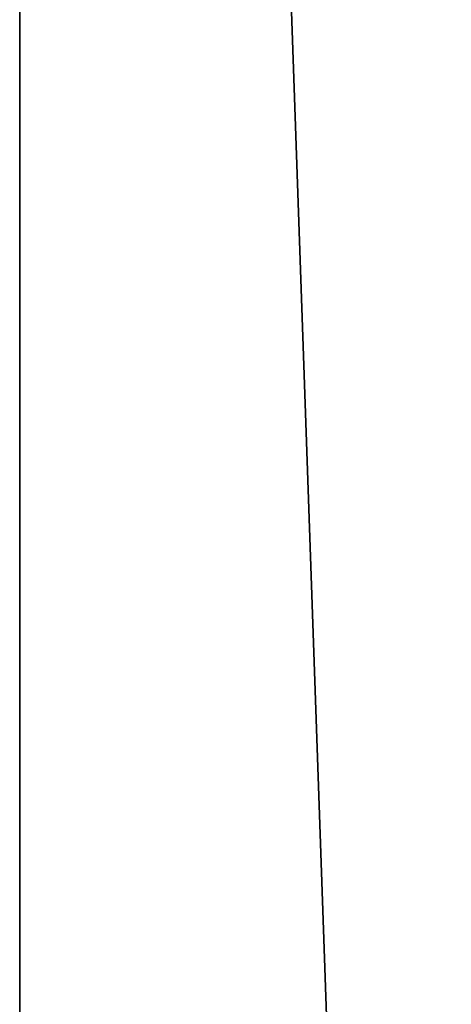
# Model space of a CAD drawing. Header units: millimetres. Extents: x -2186 to 54581, y -1552 to 34223.
# Tile 202 of 251: x -2186 to -1019, y 10434 to 13099. Entities that reach past the tile are written whole.
import ezdxf

# ---------------------------------------------------------------- set-up
doc = ezdxf.new("R2010")
doc.units = ezdxf.units.MM
doc.layers.add('Site_IfcBuildingElementProxy', color=7, linetype='Continuous', true_color=0x7a847f)

msp = doc.modelspace()

# ---------------------------------------------------------------- linework, layer by layer
at = {"layer": 'Site_IfcBuildingElementProxy'}
for points in [[(-2186.1, -1552.4), (-2186.1, 34222.9), (-2186.1, -1552.4, -200)], [(-2186.1, -1552.4, -200), (-2186.1, 34222.9), (-2186.1, 34222.9, -200)], [(-987.3, 33023.4), (-2186.1, 34222.9), (-987.3, -211.7)], [(-987.3, -211.7), (-2186.1, 34222.9), (-2186.1, -1552.4)], [(-2186.1, 34222.9, -200), (-987.3, 33023.4, -200), (-987.3, -211.7, -200)], [(-2186.1, 34222.9, -200), (-987.3, -211.7, -200), (-2186.1, -1552.4, -200)]]:
    msp.add_3dface(points, dxfattribs=at)

doc.saveas('drawing.dxf')
